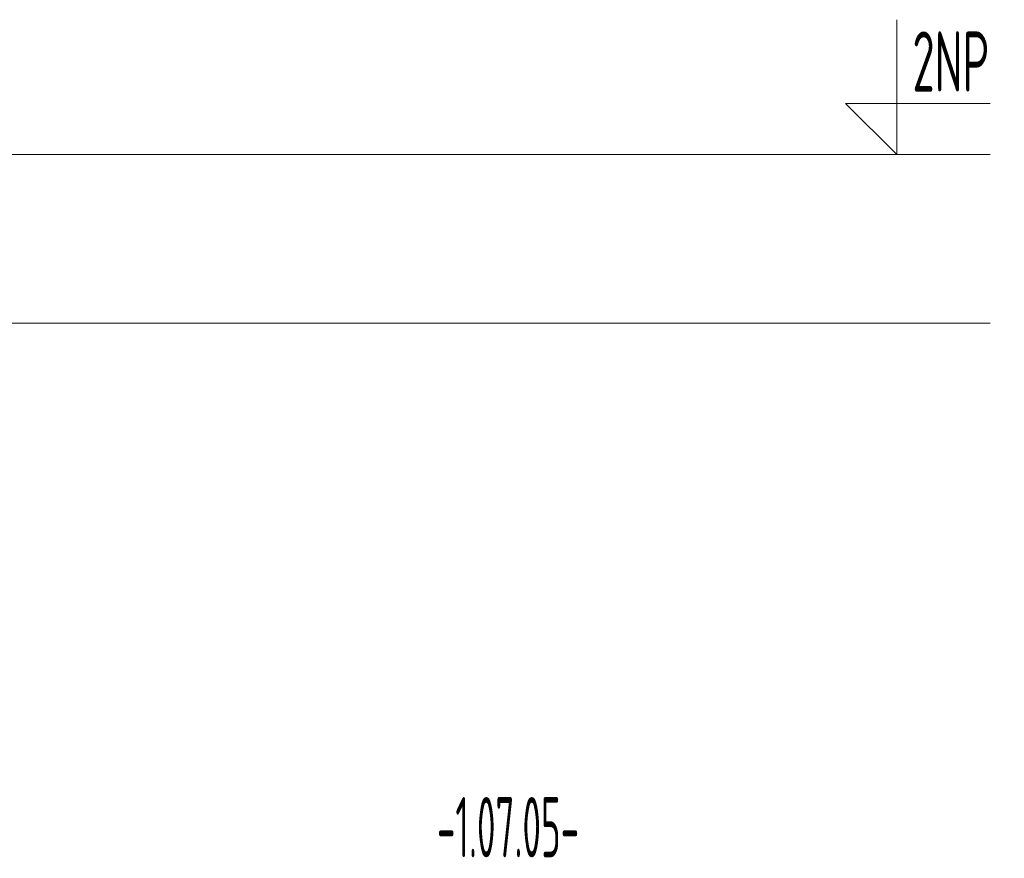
# Model space of a CAD drawing. Header units: millimetres. Extents: x 17747 to 112039, y -74980 to 446921.
# Tile 203 of 256: x 74920 to 76962, y -73370 to -71630. Entities that reach past the tile are written whole.
import ezdxf
from ezdxf.enums import TextEntityAlignment as Align

# ---------------------------------------------------------------- set-up
doc = ezdxf.new("R2010")
doc.units = ezdxf.units.MM
doc.linetypes.add('phl_thick', pattern=[0])
for name, color, linetype, lineweight in [('JS_VYT_POPIS - OBECNĚ', 7, 'Continuous', 5), ('UT_KOTY - DIMENZE', 7, 'Continuous', 5), ('VZT_50 POPIS - OBECNE', 7, 'Continuous', 5)]:
    doc.layers.add(name, color=color, linetype=linetype, lineweight=lineweight)
doc.styles.add('ISOCP 2.5', font='isocp.shx', dxfattribs={"width": 0.6, "height": 2.5})
doc.styles.add('VZT_POPIS', font='isocp.shx', dxfattribs={"width": 0.6, "height": 125})

msp = doc.modelspace()

# ---------------------------------------------------------------- linework, layer by layer
at = {"layer": 'VZT_50 POPIS - OBECNE', "linetype": 'phl_thick'}
for p, q in [((76738.8, -71630.3), (76738.8, -71910.3)), ((76738.8, -71910.3), (76632.8, -71804.2)), ((76632.8, -71804.2), (76932.8, -71804.2)), ((57168, -71910.3), (76932.8, -71910.3)), ((57168, -72260.3), (76932.8, -72260.3))]:
    msp.add_line(p, q, dxfattribs=at)

# ---------------------------------------------------------------- texts
at = {"layer": 'JS_VYT_POPIS - OBECNĚ', "style": 'VZT_POPIS', "width": 0.5}
msp.add_text('-1.07.05-', height=125, dxfattribs=at).set_placement((75932.8, -73305.6), align=Align.MIDDLE_CENTER)
at = {"layer": 'UT_KOTY - DIMENZE', "linetype": 'phl_thick', "style": 'ISOCP 2.5', "width": 0.6}
msp.add_text('2NP', height=125, dxfattribs=at).set_placement((76771.5, -71779.8))

doc.saveas('drawing.dxf')
